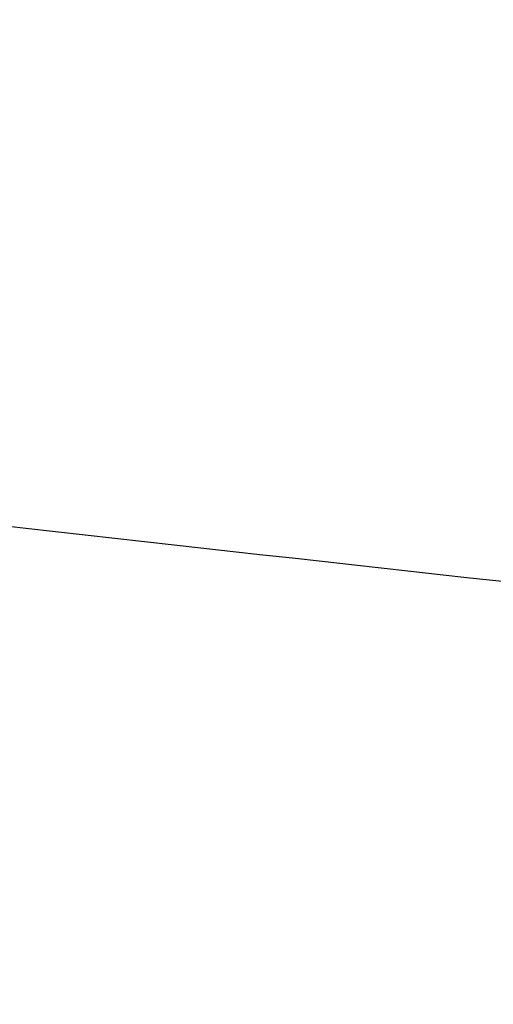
# Model space of a CAD drawing. Header units: millimetres. Extents: x 3323 to 3817, y 1335 to 1858.
# Tile 129 of 256: x 3364.355 to 3365.035, y 1637.788 to 1639.202. Entities that reach past the tile are written whole.
import ezdxf

# ---------------------------------------------------------------- set-up
doc = ezdxf.new("R2010")
doc.units = ezdxf.units.MM
doc.layers.get('0').update_dxf_attribs({"color": 18, "true_color": 0x000000})
doc.layers.add('IGES level 0', color=18, linetype='Continuous', true_color=0x000000)

msp = doc.modelspace()

# ---------------------------------------------------------------- linework, layer by layer
at = {"extrusion": (0.107836, 0.993563, -0.034696)}
msp.add_rational_spline([(3337.7712, 1642.3956, 375.3947), (3337.7712, 1641.3486, 345.413), (3367.5963, 1638.1155, 345.5259)], [1, 0.707106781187, 1], degree=2, dxfattribs=at)
at = {"extrusion": (0.103076, 0.994068, -0.034714)}
msp.add_rational_spline([(3337.4112, 1639.0025, 375.5132), (3337.4112, 1637.9555, 345.5315), (3367.2514, 1634.8651, 345.6394)], [1, 0.707106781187, 1], degree=2, dxfattribs=at)
at = {"layer": 'IGES level 0'}
msp.add_open_spline([(3371.1076, 1669.1309, 386.5126), (3371.0931, 1668.4337, 386.4923), (3371.1222, 1667.3088, 386.5105), (3371.2433, 1665.0279, 386.6105), (3371.4371, 1660.4084, 386.9044), (3371.1933, 1650.1154, 387.4487), (3369.6656, 1626.5782, 387.8834), (3367.3077, 1593.3385, 388.6504), (3364.5245, 1551.8794, 390.301), (3364.2868, 1511.2651, 392.1077), (3369.5653, 1480.5596, 393.3431), (3377.992, 1454.559, 394.0823), (3385.6646, 1432.4761, 394.3472), (3389.7378, 1419.0331, 394.4179), (3391.5338, 1412.6736, 394.4358), (3392.1833, 1410.2566, 394.4391), (3392.356, 1409.6031, 394.4399)], degree=3, knots=[0, 0, 0, 0, 0.25, 0.5, 1, 2, 3, 4, 5, 6, 7, 8, 9, 9.5, 9.75, 10, 10, 10, 10], dxfattribs=at)

doc.saveas('drawing.dxf')
